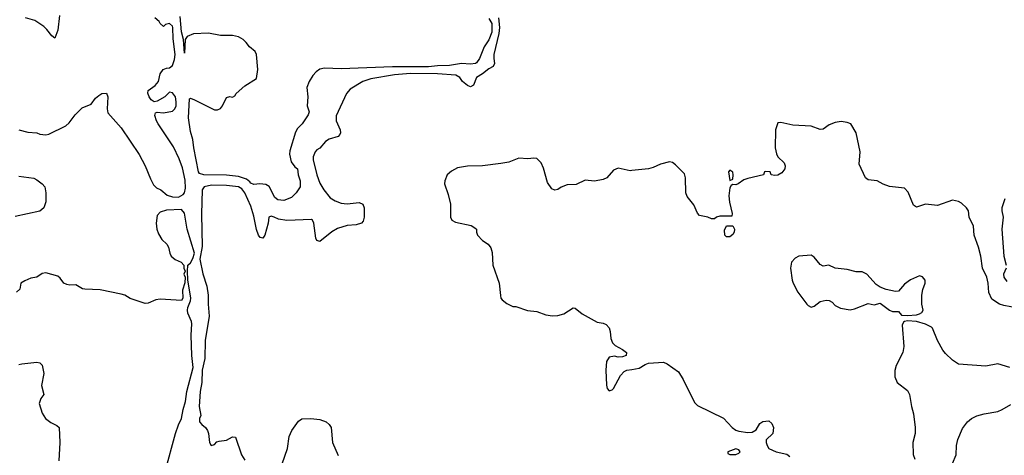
# Model space of a CAD drawing. Header units: inches. Extents: x 1552611 to 1694776, y 811966 to 917215.
# Tile 167 of 256: x 1635936 to 1642473, y 845626 to 848522. Entities that reach past the tile are written whole.
import ezdxf

# ---------------------------------------------------------------- set-up
doc = ezdxf.new("R2010")
doc.units = ezdxf.units.IN
doc.header["$MEASUREMENT"] = 0
doc.layers.add('B6834', color=7, linetype='Continuous')
doc.layers.add('B6844', color=7, linetype='Continuous')

msp = doc.modelspace()

# ---------------------------------------------------------------- linework, layer by layer
at = {"layer": 'B6834', "color": 5}
for points, elevation in [([(1635930, 847790.4), (1635990, 847773.4), (1636050, 847770.7), (1636070, 847761), (1636110, 847756), (1636130, 847761), (1636243.1, 847816.9), (1636264.7, 847835.3), (1636304, 847890), (1636350, 847936), (1636410, 847961), (1636439.5, 848000.5), (1636461.4, 848018.6), (1636482, 848030), (1636512.8, 848032.8), (1636522, 848010), (1636516.3, 847930), (1636522.5, 847902.5), (1636610, 847802.6), (1636730, 847626), (1636770, 847550.1), (1636804, 847464), (1636824.8, 847424.8), (1636845, 847405), (1636872.7, 847390), (1636916.3, 847356.3), (1636950, 847343.5), (1636990, 847342.7), (1637021.4, 847358.6), (1637030, 847371.6), (1637037.4, 847402.6), (1637034.7, 847454.7), (1637016.8, 847536.8), (1636995.9, 847595.9), (1636957.2, 847677.2), (1636855.3, 847830), (1636844.5, 847850), (1636834.2, 847885.8), (1636837, 847903), (1636850, 847906.7), (1636890, 847902.9), (1636950, 847913.9), (1636966.1, 847930), (1636974.4, 847950), (1636976.2, 847976.2), (1636970, 848009.7), (1636950, 848034.5), (1636930, 848039.3), (1636900.7, 848010), (1636850, 847980.9), (1636830, 847975.1), (1636809.7, 847990), (1636795.6, 848010), (1636786.5, 848033.5), (1636788.3, 848051.7), (1636836.3, 848083.7), (1636857.2, 848110), (1636870, 848162), (1636889.4, 848190.6), (1636910, 848198.8), (1636930, 848200.7), (1636950, 848216.4), (1636963.8, 848256.2), (1636968.1, 848290), (1636955.5, 848395.5), (1636953.4, 848470), (1636950, 848478.9), (1636930, 848496.3), (1636904.9, 848490), (1636890, 848477), (1636870, 848496.4), (1636862.7, 848510), (1636833.4, 848533.4)], 880), ([(1636200.3, 848550), (1636190, 848452), (1636170, 848399.7), (1636150, 848413.5), (1636117, 848457), (1636096.4, 848476.5), (1636037.4, 848517.4), (1635975, 848535)], 880), ([(1639050, 848530.2), (1639070, 848496.5), (1639070, 848438.4), (1639050, 848388.5), (1639019.1, 848340.9), (1638990, 848263), (1638970, 848234.2), (1638961.6, 848230), (1638930, 848226.4), (1638870, 848231.4), (1638790, 848217), (1638710, 848215.9), (1638650, 848207.9), (1638411.7, 848208.3), (1638070, 848195), (1637960.5, 848199.5), (1637930, 848193.1), (1637903.9, 848176.1), (1637881.5, 848150), (1637858.2, 848110), (1637841.6, 848070), (1637849.1, 848010), (1637844.7, 847950), (1637858.9, 847910), (1637851, 847890), (1637811, 847829), (1637781.2, 847798.8), (1637766.8, 847773.2), (1637730.1, 847650), (1637727.6, 847627.6), (1637737.7, 847577.7), (1637763.1, 847543.1), (1637781, 847530), (1637784.7, 847490), (1637798, 847450), (1637798, 847410), (1637772, 847370), (1637739.8, 847340.2), (1637690, 847319), (1637670, 847321.2), (1637650, 847325.2), (1637630, 847339), (1637593.1, 847413.1), (1637570, 847427), (1637530, 847429.6), (1637490, 847425.1), (1637470, 847435.6), (1637464.6, 847444.6), (1637441.1, 847461.1), (1637390, 847478.9), (1637308.4, 847488.4), (1637158, 847490), (1637130, 847499.3), (1637123.6, 847510), (1637091.5, 847670), (1637085.6, 847725.6), (1637070, 847779), (1637057.2, 847870), (1637063.3, 847996.7), (1637070, 847999.1), (1637097.3, 847990), (1637230, 847923), (1637250, 847923), (1637269.6, 847930.4), (1637283.7, 847950), (1637310, 848004.7), (1637330.5, 848010.5), (1637350, 848006), (1637364.5, 848015.5), (1637374, 848030), (1637430, 848081.3), (1637509.2, 848130), (1637518.4, 848190), (1637507.8, 848290), (1637499.7, 848310), (1637461.2, 848341.2), (1637439.2, 848370), (1637419, 848390), (1637390, 848407), (1637350, 848415.9), (1637270, 848416.1), (1637190, 848432.2), (1637090, 848428.4), (1637047.6, 848410), (1637035, 848390), (1637030, 848299), (1637023.4, 848390), (1637010, 848440.7), (1637002.1, 848542.1)], 860), ([(1639114.9, 848534.9), (1639121.6, 848470), (1639117.9, 848430), (1639084.4, 848290), (1639083.2, 848263.2), (1639089.1, 848230), (1639079.5, 848210), (1639050, 848196.1), (1639010, 848162.4), (1638970, 848138.3), (1638950, 848085.7), (1638930, 848076.5), (1638910, 848085), (1638876.1, 848110), (1638858.5, 848138.5), (1638832.2, 848152.2), (1638710, 848162.8), (1638530, 848163.1), (1638425.2, 848154.8), (1638268.4, 848128.4), (1638214.4, 848110), (1638130, 848059.8), (1638105, 848030), (1638036.4, 847883.6), (1638038, 847850), (1638063.5, 847790), (1638067.2, 847770), (1638062.3, 847757.7), (1638050, 847745), (1637990, 847728.2), (1637967.5, 847712.5), (1637930, 847666.6), (1637910, 847656.9), (1637897.6, 847642.4), (1637884.3, 847610), (1637885, 847590), (1637909.2, 847490.8), (1637930, 847435.2), (1637956.1, 847390), (1637998.3, 847338.3), (1638030, 847316.6), (1638070, 847302.6), (1638110, 847296.8), (1638190, 847306), (1638214.4, 847294.4), (1638222.8, 847270), (1638224.1, 847210), (1638217, 847183), (1638205.3, 847170), (1638170, 847158.9), (1638110, 847153.6), (1638046.7, 847133.4), (1638009.6, 847110.4), (1637930, 847046.4), (1637910, 847054.7), (1637902, 847070), (1637888.1, 847170), (1637880.9, 847190), (1637874.5, 847194.5), (1637710, 847186.3), (1637654.6, 847194.6), (1637626, 847210), (1637605, 847215), (1637589.4, 847210), (1637586, 847170), (1637563.6, 847090), (1637550, 847069.6), (1637533.1, 847073.1), (1637521.5, 847090), (1637507.9, 847127.9), (1637490, 847216.2), (1637470, 847282.6), (1637430.3, 847370), (1637410, 847396.4), (1637390, 847410.2), (1637310, 847420.5), (1637210, 847422.5), (1637161, 847410), (1637148.7, 847390), (1637142.9, 847230), (1637147, 847013), (1637132.3, 846930), (1637151.4, 846831.4), (1637178.2, 846750), (1637186.6, 846690), (1637186.6, 846630), (1637195, 846550), (1637167.7, 846390), (1637165.1, 846270), (1637148.7, 846191.3), (1637144.8, 846110), (1637134.7, 846050), (1637127.9, 845950), (1637139.1, 845890), (1637130.8, 845870), (1637129.1, 845849.1), (1637144.7, 845830), (1637170.5, 845810.5), (1637182.8, 845790), (1637190.6, 845770), (1637197.3, 845710), (1637206.8, 845690), (1637230, 845697.3), (1637245.3, 845714.7), (1637260.1, 845719.9), (1637310, 845726), (1637350, 845748.2), (1637370, 845747.3), (1637408, 845630), (1637430, 845592.9)], 880), ([(1640000, 847518.6), (1639990, 847517.6), (1639910, 847535.6), (1639878.6, 847521.5), (1639834, 847470), (1639810, 847458.4), (1639751.7, 847448.3), (1639690, 847454.3), (1639630, 847426.3), (1639570, 847424.5), (1639532.1, 847407.9), (1639510, 847392.3), (1639490, 847389.3), (1639470, 847397.2), (1639439.7, 847439.7), (1639414.7, 847534.8), (1639399.5, 847570), (1639370, 847598), (1639350, 847602), (1639310, 847597.6), (1639250, 847600.5), (1639184.8, 847575.2), (1639130, 847564.7), (1639010, 847551.2), (1638910, 847547.8), (1638843.9, 847536.1), (1638804.2, 847515.8), (1638773.4, 847490), (1638758, 847450), (1638757.1, 847430), (1638780.7, 847360.7), (1638796.2, 847296.2), (1638797.2, 847210), (1638805, 847190), (1638830, 847176.6), (1638932.8, 847152.8), (1638958.5, 847138.5), (1638968.7, 847130), (1638968.5, 847110), (1638975.5, 847090), (1639010, 847054), (1639046, 847030), (1639065.2, 847005.2), (1639073.2, 846973.2), (1639077.1, 846890), (1639120.4, 846770), (1639127.5, 846687.5), (1639130.7, 846670.7), (1639138.8, 846658.8), (1639170, 846636), (1639210, 846616), (1639230, 846614.8), (1639308.5, 846588.5), (1639370, 846581.3), (1639430, 846558.8), (1639473.4, 846553.4), (1639510, 846554.9), (1639550, 846565.5), (1639610, 846607.3), (1639624.5, 846604.5), (1639670, 846566.8), (1639770, 846510.7), (1639810, 846503.8), (1639830, 846494.9), (1639850, 846473.4), (1639856.9, 846450), (1639861.3, 846401.3), (1639872.7, 846372.7), (1639890, 846354.9), (1639938, 846330), (1639964.7, 846310), (1639962, 846290), (1639938.5, 846281.5), (1639910, 846278), (1639884.5, 846284.5), (1639850, 846278.4), (1639831.8, 846250), (1639827.7, 846192.3), (1639833.1, 846093.1), (1639837.1, 846070), (1639850, 846055.5), (1639870, 846061.6), (1639879.5, 846070), (1639924.4, 846155.6), (1639950, 846182), (1639967.9, 846192.1), (1640000, 846197.1)], 920), ([(1635930, 847482.4), (1636030, 847467.4), (1636050, 847458), (1636086, 847430), (1636103.1, 847410), (1636110.4, 847370), (1636110.7, 847310), (1636097.3, 847270), (1636070.2, 847249.8), (1635906.3, 847213.7)], 860), ([(1636902.5, 845517.5), (1636970, 845770.2), (1636990, 845829.2), (1637009.9, 845870.1), (1637020.9, 845930), (1637036.7, 845983.3), (1637046, 846050), (1637087.9, 846210), (1637079.7, 846290), (1637075, 846425), (1637078.8, 846498.8), (1637076.3, 846516.3), (1637053, 846570), (1637049.7, 846590.3), (1637052, 846608), (1637070, 846652), (1637071.5, 846670), (1637053.3, 846793.3), (1637050.9, 846850), (1637053.5, 846890), (1637070, 846905.5), (1637086.7, 846933.3), (1637097.4, 846970), (1637048.6, 847130), (1637030, 847235.1), (1637010, 847259.3), (1636910, 847255.6), (1636870, 847242), (1636850, 847219), (1636843.2, 847170), (1636845.8, 847130), (1636857.8, 847097.8), (1636880.7, 847060.7), (1636914, 847030), (1636924.9, 847010), (1636932.6, 846970), (1636942.4, 846950), (1636967.8, 846927.8), (1637008, 846910), (1637026.8, 846890), (1637026.8, 846870), (1637034, 846850), (1637026.8, 846830), (1637034, 846810), (1637031.6, 846771.6), (1637016.9, 846723.1), (1637018.8, 846670), (1637010, 846655.3), (1636870, 846663.8), (1636840.4, 846659.6), (1636790, 846637.2), (1636770, 846634), (1636670, 846669.3), (1636635.3, 846690), (1636610, 846698), (1636470, 846725.2), (1636369.4, 846729.4), (1636353.2, 846733.2), (1636310, 846759), (1636270, 846757.2), (1636250, 846761.2), (1636229.6, 846769.6), (1636204.4, 846804.4), (1636190, 846816.2), (1636110, 846839.7), (1636086.1, 846833.9), (1636050, 846809.5), (1636010, 846804), (1635970, 846785.2), (1635944.7, 846770), (1635937.3, 846730), (1635914, 846710)], 880), ([(1635930, 846230.4), (1635950, 846234.4), (1636050, 846244), (1636070, 846241), (1636084.9, 846224.9), (1636095.8, 846170), (1636080.3, 846090), (1636097.1, 846030), (1636076.5, 846003.5), (1636066.3, 845970), (1636085.6, 845905.6), (1636108.4, 845870), (1636143.1, 845843.1), (1636183.4, 845823.4), (1636198.4, 845810), (1636202.6, 845710), (1636195.8, 845590)], 880), ([(1637679.1, 845570), (1637715.3, 845670), (1637726.3, 845750), (1637743.6, 845790), (1637786.7, 845853.3), (1637810, 845868), (1637869.6, 845870.4), (1637930, 845863.8), (1637970, 845848), (1637990.4, 845830), (1638003.8, 845810), (1638013.7, 845710), (1638050, 845624.7)], 880)]:
    msp.add_lwpolyline(points, dxfattribs=dict(at, elevation=elevation))
at = {"layer": 'B6844', "color": 5}
for points, elevation in [([(1642610, 846596), (1642470, 846620.9), (1642442, 846630), (1642390, 846664), (1642370, 846708), (1642366, 846770), (1642357.4, 846810), (1642328.5, 846870), (1642317.2, 846950), (1642302.8, 847010), (1642272.8, 847090), (1642268.2, 847150), (1642239.5, 847210), (1642235.6, 847250), (1642222.4, 847270), (1642190, 847301.6), (1642170, 847313.3), (1642130, 847321.6), (1642030, 847286.6), (1641950, 847296.3), (1641890, 847276), (1641869.6, 847289.6), (1641835.6, 847375.6), (1641810, 847401.2), (1641710, 847413.6), (1641670, 847427.6), (1641630, 847449.6), (1641570, 847457), (1641551.3, 847471.3), (1641510, 847562), (1641517.1, 847642.9), (1641490, 847768.7), (1641455.1, 847830), (1641430, 847839.1), (1641390, 847845.1), (1641350, 847838), (1641310, 847822), (1641270, 847795.1), (1641250, 847791.8), (1641190, 847813.6), (1641070, 847819.6), (1640990, 847838), (1640970, 847836), (1640954.6, 847790), (1640953.1, 847670), (1640960.3, 847630), (1640970, 847610.7), (1641011, 847570), (1641018, 847550), (1641016, 847530), (1640995.2, 847504.8), (1640970, 847489.2), (1640950, 847485.2), (1640926, 847490), (1640918, 847510), (1640890, 847512.7), (1640882, 847510), (1640874, 847490), (1640770, 847467), (1640743.9, 847456.1), (1640706, 847430), (1640690, 847423.6), (1640670, 847426), (1640659.8, 847420.2), (1640650, 847404), (1640643.3, 847350), (1640647.9, 847307.9), (1640667.3, 847232.7), (1640664.7, 847215.3), (1640584.5, 847215.5), (1640562, 847210), (1640550, 847198), (1640530, 847198), (1640506, 847210), (1640450, 847220.9), (1640436.6, 847236.6), (1640411.6, 847290), (1640366.9, 847346.9), (1640358, 847370), (1640356.5, 847470), (1640350, 847498), (1640290, 847557.6), (1640270, 847571.6), (1640250, 847576.2), (1640190, 847562), (1640141.6, 847538.4), (1640110, 847529.5), (1640000, 847518.6)], 920), ([(1642476.9, 847330), (1642456.5, 847270), (1642456, 847250), (1642466, 847210), (1642457.3, 847130), (1642470.3, 846950.3), (1642486.7, 846890)], 920), ([(1642486, 846870), (1642468, 846830), (1642470.8, 846810), (1642490, 846781)], 920), ([(1642509.4, 846209.4), (1642430, 846233.2), (1642350, 846219.5), (1642170, 846232.3), (1642130, 846259.3), (1642082.3, 846302.3), (1642064.4, 846324.4), (1642029.3, 846390), (1641997, 846470), (1641990, 846477), (1641950, 846497.6), (1641890, 846515.1), (1641830, 846519), (1641810, 846515.3), (1641804.7, 846510), (1641796, 846490), (1641806, 846350), (1641798.8, 846310), (1641756.1, 846223.9), (1641746.8, 846190), (1641747.1, 846147.1), (1641761, 846110), (1641830, 846057.3), (1641843, 846030), (1641856.4, 845950), (1641870, 845902), (1641882.3, 845810), (1641881.1, 845770), (1641865.5, 845710), (1641868.3, 845631.7), (1641879.9, 845599.9)], 940), ([(1640000, 846197.1), (1640050, 846204.9), (1640090, 846230.6), (1640110, 846238), (1640210, 846245.2), (1640234.4, 846234.4), (1640310, 846181.6), (1640341.3, 846130), (1640416, 845976), (1640436.7, 845956.7), (1640610, 845873.4), (1640667.3, 845810), (1640690, 845793.4), (1640710, 845786.4), (1640770, 845777.3), (1640799.3, 845780.7), (1640825.2, 845794.8), (1640850, 845838), (1640870, 845851.3), (1640910, 845856), (1640930, 845838), (1640941, 845810), (1640936, 845770), (1640891.6, 845728.4), (1640891.3, 845710), (1640898, 845690), (1640910.9, 845670.9), (1640958, 845650), (1641030, 845632.4), (1641050, 845618.4)], 920), ([(1642130, 845570.8), (1642153.3, 845630), (1642156.5, 845690), (1642164.8, 845730), (1642196.4, 845803.6), (1642230, 845848.4), (1642255.1, 845870), (1642290, 845887.2), (1642339, 845901), (1642430, 845917.3), (1642459.5, 845930), (1642515.8, 845964.2)], 940)]:
    msp.add_lwpolyline(points, dxfattribs=dict(at, elevation=elevation))
for points, elevation in [([(1640650, 847522), (1640642.6, 847510), (1640650, 847452), (1640670, 847462), (1640673.6, 847490), (1640670, 847508)], 920), ([(1640630, 847078), (1640618, 847090), (1640616.4, 847123.6), (1640630, 847152), (1640670, 847152), (1640682.8, 847130), (1640680.7, 847110), (1640670, 847094), (1640650, 847079)], 920), ([(1641190, 846955.3), (1641110, 846949), (1641084.5, 846935.5), (1641061, 846910), (1641054.8, 846870), (1641064.7, 846790), (1641071, 846770), (1641102.8, 846710), (1641162, 846630), (1641170, 846620.7), (1641190, 846610.7), (1641210, 846616.3), (1641250, 846647.3), (1641290, 846657.3), (1641310, 846654.8), (1641330, 846642.8), (1641350, 846622.8), (1641384.7, 846604.7), (1641450, 846593.7), (1641479.7, 846600.2), (1641570, 846634.8), (1641610, 846626.8), (1641650, 846638), (1641710, 846591.3), (1641730, 846582), (1641770, 846582), (1641790, 846558), (1641830, 846554.8), (1641890, 846560.7), (1641910, 846567.3), (1641925.2, 846574.8), (1641934, 846590), (1641925.2, 846630), (1641926, 846690), (1641932.9, 846727.1), (1641948.7, 846770), (1641948.7, 846790), (1641930, 846813.2), (1641910, 846819), (1641850, 846793.2), (1641810, 846764), (1641770, 846718), (1641750, 846715.3), (1641690, 846728.7), (1641650, 846744), (1641622, 846762), (1641561.2, 846830), (1641530, 846845.1), (1641490, 846845.6), (1641430, 846862), (1641350, 846869.3), (1641308.9, 846888.9), (1641270, 846884), (1641250, 846894), (1641210, 846942)], 940), ([(1640690, 845669), (1640638, 845650), (1640638, 845638), (1640651.3, 845631.3), (1640690, 845631), (1640710, 845641), (1640719, 845650), (1640710, 845662)], 920)]:
    msp.add_lwpolyline(points, close=True, dxfattribs=dict(at, elevation=elevation))

doc.saveas('drawing.dxf')
